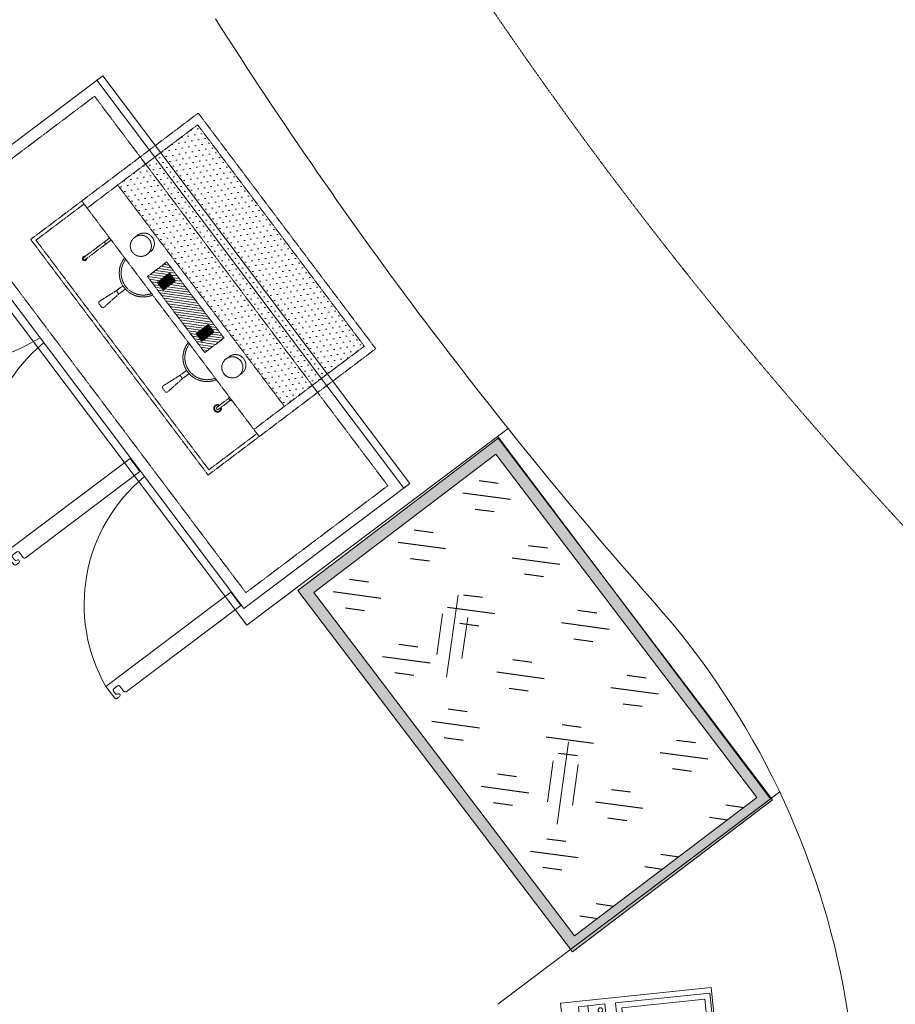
# Model space of a CAD drawing. Header units: millimetres. Extents: x 69858 to 162505, y 5570 to 25972.
# Tile 42 of 53: x 72996 to 75312, y 19574 to 22177. Entities that reach past the tile are written whole.
import ezdxf
from ezdxf.lldxf.tags import DXFTag

# ---------------------------------------------------------------- set-up
doc = ezdxf.new("R2010")
doc.units = ezdxf.units.MM
doc.header["$LTSCALE"] = 2.5
doc.set_wipeout_variables(frame=1)
for name, pattern in [('( Hidden )', [0.375, 0.25, -0.125]), ('DASHED', [19.05, 12.7, -6.35]), ('HIDDEN', [0.375, 0.25, -0.125]), ('HIDDENX2', [19.05, 12.7, -6.35])]:
    doc.linetypes.add(name, pattern=pattern)
doc.layers.add('Arch', color=7, linetype='Continuous')
doc.layers.add('BA-DEMOLISTION WALL', color=3, linetype='Continuous')
for name, color, linetype, lineweight in [('CKD Equipments', 252, 'Continuous', 0), ('furniture1', 9, 'Continuous', 13), ('FURNITURES', 30, 'Continuous', 15), ('HATCH LIGHT', 250, 'Continuous', 0), ('HATCH MEDIUM', 251, 'Continuous', 5), ('K Equipment', 30, 'Continuous', 9), ('K Equipment UC', 251, 'Continuous', 5)]:
    doc.layers.add(name, color=color, linetype=linetype, lineweight=lineweight)
tags = doc.linetypes.add('DOT2', pattern=[3.175, 0, -3.175]).pattern_tags.tags
tags[6:7] = [DXFTag(74, 4), DXFTag(75, 0), DXFTag(340, '0'), DXFTag(46, 1.0), DXFTag(50, 0.0), DXFTag(44, 0.0), DXFTag(45, 0.0)]
tags[4:5] = [DXFTag(74, 4), DXFTag(75, 0), DXFTag(340, '0'), DXFTag(46, 1.0), DXFTag(50, 0.0), DXFTag(44, 0.0), DXFTag(45, 0.0)]

# ---------------------------------------------------------------- blocks, each defined once
blk = doc.blocks.new('*X3')
at = {"color": 0}
for p, q in [((-2009.81, 605.07), (-2007.35, 607.53)), ((-2009.81, 605.25), (-2007.52, 607.53)), ((-2009.81, 605.43), (-2007.7, 607.53)), ((-2009.81, 605.6), (-2007.88, 607.53)), ((-2009.81, 605.78), (-2008.05, 607.53)), ((-2009.81, 605.96), (-2008.23, 607.53)), ((-2009.81, 606.13), (-2008.41, 607.53)), ((-2009.81, 606.31), (-2008.59, 607.53)), ((-2009.81, 606.49), (-2008.76, 607.53)), ((-2009.81, 606.66), (-2008.94, 607.53)), ((-2009.81, 606.84), (-2009.12, 607.53)), ((-2009.81, 607.02), (-2009.29, 607.53)), ((-2009.81, 607.19), (-2009.47, 607.53)), ((-2009.81, 607.37), (-2009.65, 607.53)), ((-2009.81, 604.89), (-2007.27, 607.44)), ((-2009.81, 604.72), (-2007.27, 607.26)), ((-2009.81, 604.54), (-2007.27, 607.08)), ((-2009.81, 604.36), (-2007.27, 606.9)), ((-2009.81, 604.19), (-2007.27, 606.73)), ((-2009.81, 604.01), (-2007.27, 606.55)), ((-2009.81, 603.83), (-2007.27, 606.37)), ((-2009.81, 603.66), (-2007.27, 606.2)), ((-2009.81, 603.48), (-2007.27, 606.02)), ((-2009.66, 603.45), (-2007.27, 605.84)), ((-2009.49, 603.45), (-2007.27, 605.67)), ((-2009.31, 603.45), (-2007.27, 605.49)), ((-2009.13, 603.45), (-2007.27, 605.31)), ((-2008.96, 603.45), (-2007.27, 605.14)), ((-2008.78, 603.45), (-2007.27, 604.96)), ((-2008.6, 603.45), (-2007.27, 604.78)), ((-2008.42, 603.45), (-2007.27, 604.61)), ((-2008.25, 603.45), (-2007.27, 604.43)), ((-2008.07, 603.45), (-2007.27, 604.25)), ((-2007.89, 603.45), (-2007.27, 604.08)), ((-2007.72, 603.45), (-2007.27, 603.9)), ((-2007.54, 603.45), (-2007.27, 603.72)), ((-2007.36, 603.45), (-2007.27, 603.55))]:
    blk.add_line(p, q, dxfattribs=at)
blk = doc.blocks.new('A$C190E2C75')
at = {"linetype": 'HIDDEN'}
h = blk.add_hatch(dxfattribs=at)
h.set_pattern_fill('DOTS', color=8, scale=10, angle=360, style=0)
h.set_pattern_definition([(360, (155757.053, -9081.597), (7.9375, 15.875), [0, -15.875])])
h.paths.add_polyline_path([(23.6, 535), (23.6, 270.4), (756.4, 270.4), (756.4, 535)])
h = blk.add_hatch(dxfattribs=at)
h.set_pattern_fill('ANSI31', color=8, scale=2, angle=180, style=0)
h.paths.add_polyline_path([(480, 187.7), (516, 187.7), (516, 251.6), (480, 251.6), (264, 251.6), (264, 187.7)])
h.paths.add_polyline_path([(317.7, 199.2), (292.3, 199.2), (292.3, 240.1), (317.7, 240.1)], flags=16)
h.paths.add_polyline_path([(462.3, 240.1), (487.7, 240.1), (487.7, 199.2), (462.3, 199.2)], flags=16)
h = blk.add_hatch(dxfattribs=at)
h.set_pattern_fill('ANSI31', color=8, scale=10, angle=360, style=0)
h.set_pattern_definition([(45, (155757.053, -9081.597), (-22.45064, 22.45064), [])])
h.paths.add_polyline_path([(317.7, 240.1), (292.3, 240.1), (292.3, 199.2), (317.7, 199.2)])
at = {"color": 8, "linetype": 'HIDDEN', "ltscale": 1.5}
for p, q in [((23.6, 535), (756.4, 535)), ((23.6, 535), (23.6, 169.1)), ((756.4, 535), (756.4, 169.1)), ((23.6, 270.4), (756.4, 270.4)), ((0, 169.1), (490, 169.1)), ((490, 169.1), (780, 169.1)), ((244.6, 99.4), (240, 47.3)), ((255.4, 99.4), (260, 47.3)), ((524.6, 99.4), (520, 47.3)), ((535.4, 99.4), (540, 47.3)), ((255, 41.9), (245, 41.9)), ((525, 41.9), (535, 41.9))]:
    blk.add_line(p, q, dxfattribs=at)
for points in [[(0, 0), (780, 0), (780, 555), (0, 555)], [(292.3, 240.1), (292.3, 199.2), (317.7, 199.2), (317.7, 240.1)], [(487.7, 240.1), (487.7, 199.2), (462.3, 199.2), (462.3, 240.1)]]:
    blk.add_lwpolyline(points, close=True, dxfattribs=at)
for points in [[(480, 251.6), (264, 251.6)], [(264, 251.6), (264, 187.7), (480, 187.7)], [(480, 251.6), (516, 251.6)], [(516, 251.6), (516, 187.7), (480, 187.7)], [(10, 169.1), (10, 10), (770, 10), (770, 169.1)], [(122.5, 169.1), (122.5, 83.6)], [(129.3, 83.6), (129.3, 169.1)], [(650.7, 126), (650.7, 165.8)], [(657.5, 165.8), (657.5, 126)], [(244.6, 121.2), (244.6, 99.4), (255.4, 99.4), (255.4, 121.2)], [(535.4, 121.2), (535.4, 99.4), (524.6, 99.4), (524.6, 121.2)]]:
    blk.add_lwpolyline(points, dxfattribs=at)
for centre in [(188.9, 222.5), (591.1, 222.5)]:
    blk.add_circle(centre, 27.9, dxfattribs=at)
for centre, radius, start, end in [((188.9, 232.4), 27.9, 349.6881, 190.3119), ((591.1, 232.4), 27.9, 349.6881, 190.3119), ((250, 184.3), 63.4, 193.8721, 346.1279), ((250, 184.3), 58.4, 193.8721, 346.1279), ((530, 184.3), 63.4, 193.8721, 346.1279), ((530, 184.3), 58.4, 193.8721, 346.1279), ((654.1, 173.2), 8.1, 209.927, 330.073), ((125.9, 154.5), 3.38, 180, 0), ((654.1, 126), 10.1, 109.5208, 70.4792), ((654.1, 126), 8.1, 114.6216, 65.3784), ((654.1, 126), 3.38, 180, 0), ((125.9, 83.6), 5.88, 125.0673, 54.9327), ((125.9, 83.6), 3.38, 180, 0), ((245, 46.9), 5, 175, 270), ((255, 46.9), 5, 270, 5), ((525, 46.9), 5, 175, 270), ((535, 46.9), 5, 270, 5)]:
    blk.add_arc(centre, radius, start, end, dxfattribs=at)
at = {"color": 8, "linetype": 'HIDDEN', "xscale": -10, "yscale": 10, "zscale": 10}
for p in [(-19780.4, -5835.3), (-19610.4, -5835.3)]:
    blk.add_blockref('*X3', p, dxfattribs=at)
blk = doc.blocks.new('pos')
at = {"layer": 'FURNITURES', "color": 8}
blk.add_line((206081.3, 97081.2), (206370.8, 97081.2), dxfattribs=at)
for points in [[(206370.8, 97036.1), (206370.8, 97106.6), (206081.3, 97106.6), (206081.3, 97036.1)], [(206080.6, 96757), (206371, 96757), (206371, 97007.7), (206080.6, 97007.7)], [(206095.6, 96992.7), (206095.6, 96772), (206356, 96772), (206356, 96992.7)]]:
    blk.add_lwpolyline(points, close=True, dxfattribs=at)
for points in [[(206209.6, 96992.1), (206095.6, 96868.2)], [(206177.1, 96981.7), (206095.6, 96893.1)], [(206225.3, 96992.7), (206143.2, 96903.4)], [(206297, 96922.5), (206183, 96798.6)], [(206312.7, 96923.1), (206230.6, 96833.8)], [(206264.6, 96912.2), (206183, 96823.5)]]:
    blk.add_lwpolyline(points, dxfattribs=at)
blk.add_circle((206356, 97049.7), 6.27, dxfattribs=at)
for start, end in [(59.5319, 177.1175), (239.5319, 357.1175)]:
    blk.add_arc((206028.2, 96936.6), 37.6, start, end, dxfattribs=at)
at = {"color": 8}
blk.add_wipeout([(206101.7, 96954.1), (206083.2, 96988.4), (205954.7, 96919.1), (205973.2, 96884.8)], dxfattribs=at).dxf.layer = 'FURNITURES'
at = {"layer": 'FURNITURES', "color": 8}
for p, q in [((206083.2, 96988.4), (205954.7, 96919.1)), ((206101.7, 96954.1), (206083.2, 96988.4)), ((205964, 96901.9), (206092.5, 96971.2)), ((206101.7, 96954.1), (205973.2, 96884.8)), ((205973.2, 96884.8), (205954.7, 96919.1))]:
    blk.add_line(p, q, dxfattribs=at)
blk.add_lwpolyline([(206385.2, 97152.6), (205955.1, 97152.6), (205955.1, 96752.2), (206385.2, 96752.2)], close=True, dxfattribs=at)
blk = doc.blocks.new('bc3')
blk.add_line((-1349.6, 0), (-1349.6, -550))
for points in [[(0, -550), (0, 0), (-1349.6, 0), (-1349.6, -550)], [(0, -20), (0, 0), (-1349.6, 0), (-1349.6, -20)]]:
    blk.add_lwpolyline(points, close=True)
at = {"linetype": 'DASHED', "ltscale": 0.03}
blk.add_lwpolyline([(-30.2, -50), (-30.2, -520), (-1319.4, -520), (-1319.4, -50)], close=True, dxfattribs=at)
for points in [[(-1325.8, -956.5, -0.414214), (-1330.1, -952.1), (-1330.1, -952.4, 0.414214), (-1334.4, -948.1), (-1334.4, -948.1, 0.414214), (-1338.8, -952.4), (-1338.8, -956.5), (-1338.8, -960.8, 0.414214), (-1334.4, -965.1), (-1295.4, -965.1), (-1295.4, -551.2), (-1338.8, -551.2), (-1338.8, -930.4, 0.414214), (-1334.4, -934.7), (-1317.1, -934.7, -0.414214), (-1312.7, -939.1), (-1312.7, -952.1, -0.414214), (-1317.1, -956.5), (-1325.8, -956.5)], [(-467.7, -956.5, 0.414214), (-463.4, -952.1), (-463.4, -952.4, -0.414214), (-459, -948.1), (-459, -948.1, -0.414214), (-454.7, -952.4), (-454.7, -956.5), (-454.7, -960.8, -0.414214), (-459, -965.1), (-498.1, -965.1), (-498.1, -551.2), (-454.7, -551.2), (-454.7, -930.4, -0.414214), (-459, -934.7), (-476.4, -934.7, 0.414214), (-480.7, -939.1), (-480.7, -952.1, 0.414214), (-476.4, -956.5), (-467.7, -956.5)], [(-24.7, -956.5, 0.414214), (-20.4, -952.1), (-20.4, -952.4, -0.414214), (-16, -948.1), (-16, -948.1, -0.414214), (-11.7, -952.4), (-11.7, -956.5), (-11.7, -960.8, -0.414214), (-16, -965.1), (-55.1, -965.1), (-55.1, -551.2), (-11.7, -551.2), (-11.7, -930.4, -0.414214), (-16, -934.7), (-33.4, -934.7, 0.414214), (-37.7, -939.1), (-37.7, -952.1, 0.414214), (-33.4, -956.5), (-24.7, -956.5)]]:
    blk.add_lwpolyline(points, format="xyb")
at = {"linetype": 'DOT2', "ltscale": 0.05}
for centre, radius, start, end in [((-1349.5, -514.1), 454.3, 276.8462, 355.3146), ((-442.1, -530.6), 438.1, 182.6905, 262.6562), ((0.9, -530.6), 438.1, 182.6905, 262.6562)]:
    blk.add_arc(centre, radius, start, end, dxfattribs=at)
blk = doc.blocks.new('ARCH')
at = {"layer": 'BA-DEMOLISTION WALL', "ltscale": 1000}
h = blk.add_hatch(dxfattribs=at)
h.set_pattern_fill('GOST_GLASS', color=8, scale=25.4, angle=127.2501)
h.set_pattern_definition([(352.25007, (60589.56, 3048269.17), (130.456891, -171.559085), [127, -177.8]), (352.25007, (60622.18, 3048226.28), (130.456891, -171.559085), [50.8, -254]), (352.25007, (60632.45, 3048301.79), (130.456891, -171.559085), [50.8, -254])])
h.paths.add_polyline_path([(118172.3, 18161.4), (118862, 17253.7), (118380.3, 16887.7), (117690.6, 17795.4)])
at = {"layer": 'CKD Equipments'}
h = blk.add_hatch(color=8, dxfattribs=at)
h.dxf.hatch_style = 1
h.paths.add_polyline_path([(118178, 18203.5), (118904, 17248), (118374.6, 16845.7), (117648.5, 17801.1)])
h.paths.add_polyline_path([(118172.3, 18161.4), (118862, 17253.7), (118380.3, 16887.7), (117690.6, 17795.4)], flags=16)
at = {"layer": 'CKD Equipments', "color": 8}
blk.add_lwpolyline([(118178, 18203.5), (118904, 17248), (118374.6, 16845.7), (117648.5, 17801.1), (118178, 18203.5)], dxfattribs=at)
blk.add_lwpolyline([(118172.3, 18161.4), (118862, 17253.7), (118380.3, 16887.7), (117690.6, 17795.4)], close=True, dxfattribs=at)
at = {"layer": 'FURNITURES', "color": 8}
for p, q in [((117513.1, 17709.1), (116757.1, 18712.6)), ((118204.1, 18229.7), (117513.1, 17709.1)), ((118898.7, 17250.6), (118176.6, 18209)), ((118922.7, 17268.6), (118177.2, 16707))]:
    blk.add_line(p, q, dxfattribs=at)
for centre, radius, start, end in [((127848.8, 25938.6), 12347, 212.45559, 221.486), ((117002, 16355.9), 2126.5, 274.5531, 41.6146)]:
    blk.add_arc(centre, radius, start, end, dxfattribs=at)
at = {"layer": 'HATCH LIGHT', "color": 8}
for p, q in [((118071.9, 17788.5), (118041.4, 17571.7)), ((118031, 17739), (118015.7, 17630.6)), ((118097.7, 17729.6), (118082.4, 17621.2)), ((118364.4, 17400.3), (118333.9, 17183.5)), ((118323.4, 17350.8), (118308.2, 17242.4)), ((118390.1, 17341.4), (118374.9, 17233))]:
    blk.add_line(p, q, dxfattribs=at)
at = {"layer": 'HATCH MEDIUM', "color": 8, "linetype": '( Hidden )'}
blk.add_lwpolyline([(116475.7, 23100, 0.012104), (116626.4, 22552.9), (116848.5, 21889.1, 0.171223), (121824.6, 15883), (122435.6, 15541.4, 0.03154), (123786.4, 14943)], format="xyb", dxfattribs=at)
at = {"layer": 'K Equipment', "color": 8, "rotation": 306.9939748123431}
blk.add_blockref('A$C190E2C75', (116941.6, 18729.3), dxfattribs=at)
at = {"layer": 'K Equipment UC', "color": 8, "linetype": 'HIDDENX2', "ltscale": 10, "rotation": 306.9939748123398}
blk.add_blockref('bc3', (117944.3, 18084.1), dxfattribs=at)
at = {"layer": 'furniture1', "color": 8, "rotation": 95.8853618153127}
blk.add_blockref('pos', (236146, -178625.2), dxfattribs=at)

msp = doc.modelspace()

# ---------------------------------------------------------------- block references
at = {"layer": 'Arch'}
msp.add_blockref('ARCH', (-43916.7, 2867), dxfattribs=at)

doc.saveas('drawing.dxf')
